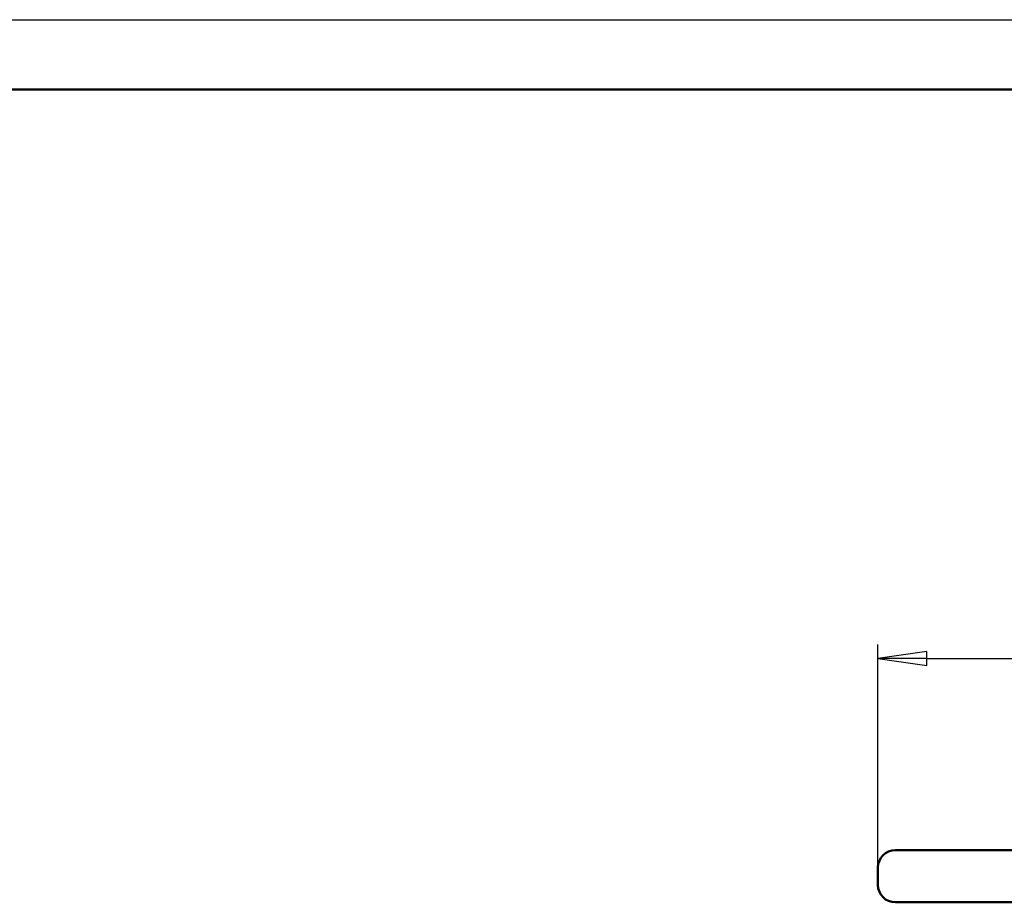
# Model space of a CAD drawing. Header units: millimetres. Extents: x 0 to 1680, y 0 to 1188.
# Tile 15 of 27: x 873 to 1155, y 935 to 1188. Entities that reach past the tile are written whole.
import ezdxf

# ---------------------------------------------------------------- set-up
doc = ezdxf.new("R2010")
doc.units = ezdxf.units.MM
doc.header["$LTSCALE"] = 4
for name, color, linetype, lineweight in [('Видимый контур (ГОСТ)', 7, 'Continuous', 50), ('Кромка (ГОСТ)', 7, 'Continuous', 50), ('Размер (ГОСТ)', 7, 'Continuous', 25)]:
    doc.layers.add(name, color=color, linetype=linetype, lineweight=lineweight)
doc.styles.add('Обычный текст (ГОСТ)', font='GOST Common Italic.ttf')
doc.dimstyles.new('Диаметр (ГОСТ)', dxfattribs={"dimscale": 4, "dimtxt": 3.5, "dimasz": 3.5, "dimexe": 1, "dimexo": 0, "dimgap": 0.5, "dimtad": 1, "dimtxsty": 'Обычный текст (ГОСТ)', "dimblk": 'Filled-1', "dimcen": 0.09, "dimdle": 15, "dimclrd": 256, "dimclre": 256, "dimclrt": 256, "dimazin": 2, "dimtfac": 0.714286, "dimtdec": 3, "dimtmove": 0, "dimatfit": 3, "dimfxl": 1, "dimtolj": 1, "dimlwd": 25, "dimlwe": 25, "dimarcsym": 0})

# ---------------------------------------------------------------- blocks, each defined once
blk = doc.blocks.new('Рамки ГОСТ - Рамка')
at = {"layer": 'Кромка (ГОСТ)', "lineweight": 25}
blk.add_line((0, 297), (420, 297), dxfattribs=at)
at = {"layer": 'Кромка (ГОСТ)'}
blk.add_line((415, 292), (20, 292), dxfattribs=at)
blk = doc.blocks.new('Filled-1')
at = {"color": 0}
for p, q in [((0, 0), (-1, 0.143)), ((-1, 0.143), (-1, -0.143)), ((-1, 0), (0, 0)), ((-1, -0.143), (0, 0))]:
    blk.add_line(p, q, dxfattribs=at)
at = {"color": 0, "flags": 128}
blk.add_lwpolyline([(-1, -0.143), (0, 0), (-1, 0.143), (-1, -0.143)], dxfattribs=at)
at = {"color": 0}
blk.add_solid([(-1, -0.143), (0, 0), (-1, 0.143), (-1, -0.143)], dxfattribs=at)
blk = doc.blocks.new('*D15')
at = {"layer": 'Defpoints', "color": 0, "linetype": 'Continuous', "transparency": 16777216}
for p in [(1469.12, 1004.73), (1119.12, 944.73), (1469.12, 944.73)]:
    blk.add_point(p, dxfattribs=at)
at = {"layer": 'Размер (ГОСТ)', "linetype": 'Continuous', "lineweight": 25, "transparency": 16777216}
for p, q in [((1119.12, 944.73), (1119.12, 1008.73)), ((1469.12, 944.73), (1469.12, 1008.73)), ((1133.12, 1004.73), (1455.12, 1004.73))]:
    blk.add_line(p, q, dxfattribs=at)
at = {"layer": 'Размер (ГОСТ)', "linetype": 'Continuous', "lineweight": 25, "transparency": 16777216, "xscale": 14, "yscale": 14, "zscale": 14, "rotation": 180}
blk.add_blockref('Filled-1', (1119.12, 1004.73), dxfattribs=at)
at = {"layer": 'Размер (ГОСТ)', "linetype": 'Continuous', "lineweight": 25, "transparency": 16777216, "xscale": 14, "yscale": 14, "zscale": 14}
blk.add_blockref('Filled-1', (1469.12, 1004.73), dxfattribs=at)
at = {"layer": 'Размер (ГОСТ)', "linetype": 'Continuous', "lineweight": 25, "transparency": 16777216, "insert": (1271.16, 1026.88), "char_height": 14, "attachment_point": 1, "style": 'Обычный текст (ГОСТ)'}
blk.add_mtext('\\A1;\\fGOST Common|b0|i1;{\\H14.0000;\ue90d350}', dxfattribs=at)

msp = doc.modelspace()

# ---------------------------------------------------------------- linework, layer by layer
at = {"layer": 'Видимый контур (ГОСТ)'}
for p, q in [((1124.122, 949.735), (1464.122, 949.735)), ((1119.122, 939.735), (1119.122, 944.735)), ((1464.122, 934.735), (1124.122, 934.735))]:
    msp.add_line(p, q, dxfattribs=at)
for centre, start, end in [((1124.122, 944.735), 90, 180), ((1124.122, 939.735), 180, 270)]:
    msp.add_arc(centre, 5, start, end, dxfattribs=at)

# ---------------------------------------------------------------- block references
at = {"xscale": 4, "yscale": 4, "zscale": 4}
msp.add_blockref('Рамки ГОСТ - Рамка', (0, 0), dxfattribs=at)

# ---------------------------------------------------------------- dimensions: what is measured, and where the dimension line sits
at = {"layer": 'Размер (ГОСТ)', "linetype": 'Continuous', "lineweight": 25}
dim = msp.add_linear_dim(base=(1469.122, 1004.735), p1=(1119.122, 944.735), p2=(1469.122, 944.735), angle=180, text='\\fGOST Common|b0|i1;{\\H14.0000;\ue90d<>}', dimstyle='Диаметр (ГОСТ)', override={"dimgap": 0.5, "dimdec": 2, "dimtol": 0, "dimlim": 0, "dimtp": 0, "dimtm": 0, "dimtdec": 3, "dimtofl": 0, "dimatfit": 1}, dxfattribs=at)
dim.commit()
dim.dimension.update_dxf_attribs({"geometry": '*D15', "text_midpoint": (1294.122, 1004.735), "dimtype": 160})

doc.saveas('drawing.dxf')
